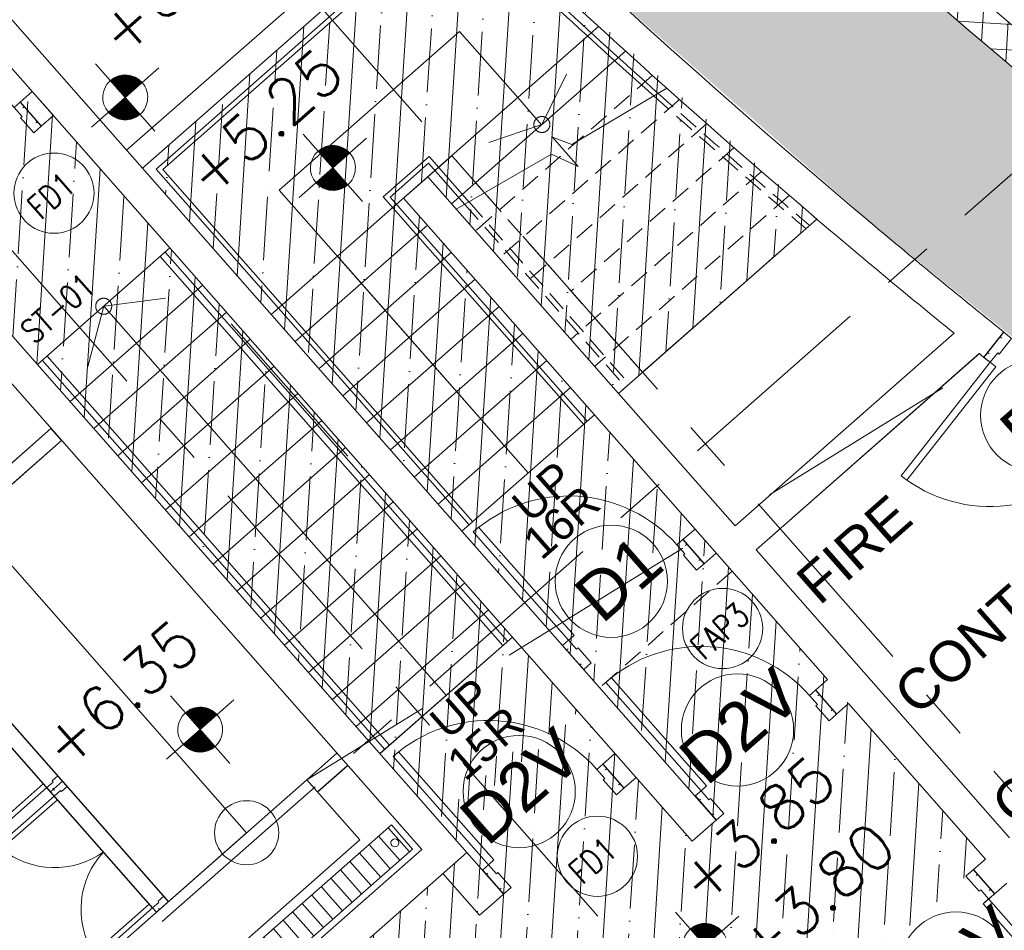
# Model space of a CAD drawing. Header units: millimetres. Extents: x 834119330 to 835277377, y 817781205 to 818243057.
# Tile 21 of 60: x 834331487 to 834337627, y 818033792 to 818039472. Entities that reach past the tile are written whole.
import ezdxf
from ezdxf.enums import TextEntityAlignment as Align
from ezdxf.xclip import XClip

# ---------------------------------------------------------------- set-up
doc = ezdxf.new("R2010")
doc.units = ezdxf.units.MM
doc.header["$LTSCALE"] = 100
doc.header["$XCLIPFRAME"] = 0
for name, pattern in [('CENTER', [2, 1.25, -0.25, 0.25, -0.25]), ('DASHDOT', [25.4, 12.7, -6.35, 0, -6.35]), ('DASHDOT2', [12.7, 6.35, -3.175, 0, -3.175]), ('Double dash', [24.5, 10, -3, 2, -3, 2, -4.5]), ('Grid Line', [22.225, 12.7, -3.175, 3.175, -3.175]), ('HIDDENX2', [19.05, 12.7, -6.35]), ('PHANTOM', [63.5, 31.75, -6.35, 6.35, -6.35, 6.35, -6.35])]:
    doc.linetypes.add(name, pattern=pattern)
doc.layers.get('0').update_dxf_attribs({"lineweight": 0})
doc.layers.get('Defpoints').update_dxf_attribs({"lineweight": 0})
for name, color, linetype, lineweight in [('A-ANNO-NPLT', 5, 'CENTER', 13), ('A-DETL', 90, 'Continuous', 5), ('A-DOOR', 6, 'Continuous', 13), ('A-WALL', 7, 'Continuous', 13), ('C-PROP-LINE', 91, 'Double dash', 70), ('DLN020__', 6, 'DASHDOT', 0), ('DLN0401_', 7, 'Continuous', 0), ('DLN050_A', 2, 'Continuous', 0), ('DLN210__', 7, 'Continuous', 0), ('DLN240__', 1, 'Continuous', 0), ('DLN325__', 7, 'Continuous', 0), ('DLN580__', 4, 'Continuous', 0), ('DLN810__', 7, 'Continuous', 0), ('FITDOOR', 7, 'Continuous', 0), ('HATCH', 8, 'Continuous', 0), ('LEVEL', 7, 'Continuous', 0), ('MOE', 6, 'DASHDOT2', 0), ('Pump House', 2, 'Continuous', 0), ('SITE BOUNDARY', 4, 'Continuous', 0), ('XREF', 1, 'Continuous', 0)]:
    doc.layers.add(name, color=color, linetype=linetype, lineweight=lineweight)
doc.layers.add('DLN660', color=1, linetype='Continuous')
doc.styles.add('romans', font='romans.shx')
doc.styles.get("Standard").update_dxf_attribs({"font": 'swiss.ttf'})
doc.styles.add('Swis721tBT', font='swissl.ttf')

# ---------------------------------------------------------------- blocks, each defined once
blk = doc.blocks.new('DR1CD')
at = {"layer": 'FITDOOR'}
for p, q in [((0, 1), (45, 1)), ((0, 1), (0, 0)), ((45, 0), (45, 1)), ((0, 0), (45, 0))]:
    blk.add_line(p, q, dxfattribs=at)
blk = doc.blocks.new('DR1CM')
at = {"layer": 'FITDOOR', "color": 6}
blk.add_arc((0, 0), 1, 0, 90, dxfattribs=at)
blk = doc.blocks.new('DLN-Single Door - Opening 2 - 950 x2138 _WH_-1922936-Car Park_B2_F')
at = {"layer": 'DLN210__', "lineweight": 30}
for p, q in [((-500, -100), (-500, 100)), ((500, -100), (500, 100))]:
    blk.add_line(p, q, dxfattribs=at)
at = {"layer": 'FITDOOR'}
for p, q in [((-437.5, 100), (-500, 100)), ((-500, 62.5), (-500, 100)), ((-488, 62.5), (-500, 62.5)), ((-437.5, -25), (-437.5, 100)), ((437.5, 100), (500, 100)), ((437.5, -25), (437.5, 100)), ((488, 62.5), (500, 62.5)), ((500, 62.5), (500, 100)), ((-450, -100), (-450, -25)), ((-437.5, -25), (-450, -25)), ((437.5, -25), (450, -25)), ((450, -100), (450, -25)), ((-500, -100), (-500, -62.5)), ((-488, -62.5), (-500, -62.5)), ((-450, -100), (-500, -100)), ((450, -100), (500, -100)), ((488, -62.5), (500, -62.5)), ((500, -100), (500, -62.5))]:
    blk.add_line(p, q, dxfattribs=at)
at = {"layer": 'DLN325__', "extrusion": (0, 0, -1), "yscale": 899.9999999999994, "zscale": -0.9999999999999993, "rotation": 180}
blk.add_blockref('DR1CD', (450, -100), dxfattribs=at)
at = {"layer": 'DLN325__', "extrusion": (0, 0, -1), "xscale": 899.9999999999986, "yscale": 899.9999999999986, "zscale": -899.9999999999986, "rotation": 180}
blk.add_blockref('DR1CM', (450, -100), dxfattribs=at)
blk = doc.blocks.new('DLN-Single Door - Opening 5 -  950 x 2025 _WH_-1665005-Car Park_B2_F')
at = {"layer": 'A-DOOR'}
blk.add_blockref('DLN-Single Door - Opening 2 - 950 x2138 _WH_-1922936-Car Park_B2_F', (5, 0), dxfattribs=at)
blk = doc.blocks.new('DLN-Single Door - Opening 5 -  950 x 2025 _WH_-V7-Car Park_B1_F')
at = {"layer": 'A-DOOR', "extrusion": (0, 0, -1), "zscale": -1, "rotation": 180}
blk.add_blockref('DLN-Single Door - Opening 5 -  950 x 2025 _WH_-1665005-Car Park_B2_F', (-20, -50), dxfattribs=at)
blk = doc.blocks.new('X1')
at = {"color": 0}
for p, q in [((45955.9, 42700), (46155.8, 42700)), ((45956.1, 42693.8), (46155.8, 42693.8)), ((45956.6, 42687.5), (46155.8, 42687.5)), ((45957.2, 42681.2), (46155.8, 42681.2)), ((45958.1, 42675), (46155.8, 42675)), ((45959.1, 42668.8), (46155.8, 42668.8)), ((45960.4, 42662.5), (46155.8, 42662.5)), ((45961.8, 42656.2), (46155.8, 42656.2)), ((45963.5, 42650), (46155.8, 42650)), ((45965.4, 42643.8), (46155.8, 42643.8)), ((45967.6, 42637.5), (46155.8, 42637.5)), ((45969.9, 42631.2), (46155.8, 42631.2)), ((45972.5, 42625), (46155.8, 42625)), ((45975.4, 42618.8), (46155.8, 42618.8)), ((45978.5, 42612.5), (46155.8, 42612.5)), ((45981.9, 42606.2), (46155.8, 42606.2)), ((45985.6, 42600), (46155.8, 42600)), ((45989.6, 42593.8), (46155.8, 42593.8)), ((45994, 42587.5), (46155.8, 42587.5)), ((45998.7, 42581.2), (46155.8, 42581.2)), ((46003.8, 42575), (46155.8, 42575)), ((46009.4, 42568.8), (46155.8, 42568.8)), ((46015.5, 42562.5), (46155.8, 42562.5)), ((46022.1, 42556.2), (46155.8, 42556.2)), ((46029.4, 42550), (46155.8, 42550)), ((46037.5, 42543.8), (46155.8, 42543.8)), ((46046.5, 42537.5), (46155.8, 42537.5)), ((46056.7, 42531.2), (46155.8, 42531.2)), ((46068.6, 42525), (46155.8, 42525)), ((46082.9, 42518.8), (46155.8, 42518.8)), ((46101.5, 42512.5), (46155.8, 42512.5)), ((46133.4, 42506.2), (46155.8, 42506.2))]:
    blk.add_line(p, q, dxfattribs=at)
blk = doc.blocks.new('X')
at = {"color": 0}
for p, q in [((46155.8, 42900), (46200.2, 42900)), ((46155.8, 42893.8), (46221.9, 42893.8)), ((46155.8, 42887.5), (46237.6, 42887.5)), ((46155.8, 42881.2), (46250.3, 42881.2)), ((46155.8, 42875), (46261.2, 42875)), ((46155.8, 42868.8), (46270.6, 42868.8)), ((46155.8, 42862.5), (46279.1, 42862.5)), ((46155.8, 42856.2), (46286.7, 42856.2)), ((46155.8, 42850), (46293.6, 42850)), ((46155.8, 42843.8), (46299.8, 42843.8)), ((46155.8, 42837.5), (46305.6, 42837.5)), ((46155.8, 42831.2), (46310.9, 42831.2)), ((46155.8, 42825), (46315.8, 42825)), ((46155.8, 42818.8), (46320.3, 42818.8)), ((46155.8, 42812.5), (46324.5, 42812.5)), ((46155.8, 42806.2), (46328.3, 42806.2)), ((46155.8, 42800), (46331.8, 42800)), ((46155.8, 42793.8), (46335, 42793.8)), ((46155.8, 42787.5), (46338, 42787.5)), ((46155.8, 42781.2), (46340.7, 42781.2)), ((46155.8, 42775), (46343.2, 42775)), ((46155.8, 42768.8), (46345.4, 42768.8)), ((46155.8, 42762.5), (46347.4, 42762.5)), ((46155.8, 42756.2), (46349.1, 42756.2)), ((46155.8, 42750), (46350.7, 42750)), ((46155.8, 42743.8), (46352, 42743.8)), ((46155.8, 42737.5), (46353.2, 42737.5)), ((46155.8, 42731.2), (46354.1, 42731.2)), ((46155.8, 42725), (46354.8, 42725)), ((46155.8, 42718.8), (46355.3, 42718.8)), ((46155.8, 42712.5), (46355.7, 42712.5)), ((46155.8, 42706.2), (46355.8, 42706.2))]:
    blk.add_line(p, q, dxfattribs=at)
blk = doc.blocks.new('ELFIN')
at = {"layer": 'LEVEL'}
for p, q in [((0, 0.5), (0, 0)), ((0, 0), (-0.5, 0)), ((0, 0), (0, -0.5)), ((0.5, 0), (0, 0))]:
    blk.add_line(p, q, dxfattribs=at)
for start, end in [(90, 180), (0, 90), (180, 270), (270, 0)]:
    blk.add_arc((0, 0), 0.25, start, end, dxfattribs=at)
at = {"layer": 'LEVEL', "xscale": 0.00125, "yscale": 0.00125, "zscale": 0.00125}
for name in ['X', 'X1']:
    blk.add_blockref(name, (-57.695, -53.381), dxfattribs=at)
at = {"layer": 'LEVEL', "style": 'romans'}
blk.add_attdef('ELFIN', (0.254, 0.347), '', height=0.5, dxfattribs=at)
blk = doc.blocks.new('ELEX')
at = {"layer": 'LEVEL'}
for p, q in [((0, 0.5), (0, -0.5)), ((0.5, 0), (-0.5, 0))]:
    blk.add_line(p, q, dxfattribs=at)
blk.add_circle((0, 0), 0.25, dxfattribs=at)
at = {"layer": 'LEVEL', "style": 'romans'}
blk.add_attdef('ELEX', (0.257, 0.354), '', height=0.5, dxfattribs=at)
blk = doc.blocks.new('A$C7285572E')
at = {"layer": 'A-ANNO-NPLT', "color": 3, "linetype": 'PHANTOM'}
blk.add_lwpolyline([(258.8401, 2.5083, -0.193746), (226.4941, 18.0001), (220.2768, 12.5284), (224.9014, 7.2736), (217.3781, 0.6525), (222.6353, -5.3211, -0.257063), (231.1648, -8.3947), (245.8628, -25.0955), (259.9058, -12.7366)], format="xyb", close=True, dxfattribs=at)
at = {"layer": 'Pump House', "color": 7}
blk.add_circle((224.9014, 7.2736), 0.2, dxfattribs=at)
blk = doc.blocks.new('Family - ___-26817389-0291')
at = {"layer": 'C-PROP-LINE'}
blk.add_arc((-2752.3, 158797.4), 44164.8, 218.62572, 273.57283, dxfattribs=at)
blk = doc.blocks.new('Family - ___-36030442-0291')
at = {"layer": 'C-PROP-LINE'}
blk.add_arc((-2752.3, 158797.4), 44164.8, 218.62572, 273.57283, dxfattribs=at)
blk = doc.blocks.new('GFDFJ')
at = {"linetype": 'ByBlock'}
h = blk.add_hatch(color=8, dxfattribs=at)
h.dxf.hatch_style = 1
edge = h.paths.add_edge_path()
edge.add_arc((-2752.3, 159182.6), 42837.5, 220.08006, 274.2535)
edge.add_line((425, 116463), (425, 115861.4))
edge.add_arc((-2752.3, 159182.6), 43437.5, 220.08006, 274.19464, ccw=False)
edge.add_arc((20699921.3, -24510400.8), 32205390.5, 130.07953006, 130.0805975, ccw=False)
edge = h.paths.add_edge_path(flags=17)
edge.add_arc((-36053, 131517), 50, 292.25397, 322.60827)
edge.add_line((-36013.3, 131486.6), (-35876, 131591.7))
edge.add_arc((-35894, 131638.3), 50, 291.06697, 323.79527)
edge.add_line((-35853.7, 131608.8), (-35726.2, 131706.4))
edge.add_arc((-35758.8, 131408.2), 300, 40.08006, 83.76271, ccw=False)
edge.add_line((-35529.2, 131601.3), (-35988.3, 131215))
edge.add_arc((-35758.8, 131408.2), 300, 171.09952, 220.07953, ccw=False)
edge.add_line((-36055.2, 131454.6), (-36034.1, 131470.7))
edge = h.paths.add_edge_path(flags=17)
edge.add_arc((-36053, 131517), 50, 292.25397, 322.60827)
edge.add_line((-36013.3, 131486.6), (-35876, 131591.7))
edge.add_arc((-35894, 131638.3), 50, 291.06697, 323.79527)
edge.add_line((-35853.7, 131608.8), (-35726.2, 131706.4))
edge.add_arc((-35758.8, 131408.2), 300, 40.08006, 83.76271, ccw=False)
edge.add_line((-35529.2, 131601.3), (-35988.3, 131215))
edge.add_arc((-35758.8, 131408.2), 300, 171.09952, 220.07953, ccw=False)
edge.add_line((-36055.2, 131454.6), (-36034.1, 131470.7))
edge = h.paths.add_edge_path(flags=0)
edge.add_line((-35988.3, 131215), (-35529.2, 131601.3))
edge.add_arc((-35758.8, 131408.2), 300, 40.08006, 83.76271)
edge.add_line((-35726.2, 131706.4), (-35853.7, 131608.8))
edge.add_arc((-35894, 131638.3), 50, 291.06697, 323.79527, ccw=False)
edge.add_line((-35876, 131591.7), (-36013.3, 131486.6))
edge.add_arc((-36053, 131517), 50, 292.25397, 322.60827, ccw=False)
edge.add_line((-36034.1, 131470.7), (-36055.2, 131454.6))
edge.add_arc((-35758.8, 131408.2), 300, 171.09952, 220.07953)
at = {"layer": 'C-PROP-LINE'}
for name in ['Family - ___-26817389-0291', 'Family - ___-36030442-0291']:
    blk.add_blockref(name, (0, 0), dxfattribs=at)
blk = doc.blocks.new('2000mm door')
at = {"layer": 'A-WALL', "lineweight": 30}
for p, q in [((-36598.4, -3895.4), (-36598.4, -3995.4)), ((-35598.4, -3895.4), (-35598.4, -3995.4)), ((-35598.4, -3895.4), (-35598.4, -3995.4)), ((-35598.4, -3895.4), (-35598.4, -3995.4)), ((-35598.4, -3895.4), (-35598.4, -3995.4)), ((-34598.4, -3895.4), (-34598.4, -3995.4))]:
    blk.add_line(p, q, dxfattribs=at)
at = {"layer": 'DLN210__', "lineweight": 13}
for p, q in [((-36598.4, -3895.4), (-36598.4, -3921.7)), ((-35598.4, -3895.4), (-35598.4, -3921.7)), ((-35598.4, -3895.4), (-35598.4, -3921.7)), ((-35598.4, -3895.4), (-35598.4, -3921.7)), ((-35598.4, -3895.4), (-35598.4, -3921.7)), ((-34598.4, -3895.4), (-34598.4, -3921.7))]:
    blk.add_line(p, q, dxfattribs=at)
at = {"layer": 'DLN810__', "color": 6, "linetype": 'ByBlock'}
for centre, start, end in [((-36621.8, -3949.9, 0), 5.94155, 80.14408), ((-35575, -3949.9, 0), 99.85592, 174.05845), ((-35621.8, -3949.9, 0), 5.94155, 80.14408), ((-34575, -3949.9, 0), 99.85592, 174.05845)]:
    blk.add_arc(centre, 526.2, start, end, dxfattribs=at)
at = {"layer": 'FITDOOR'}
for p, q in [((-36563.3, -3431.4), (-36531.7, -3431.4)), ((-36563.3, -3431.4), (-36531.7, -3431.4)), ((-36563.3, -3431.4), (-36563.3, -3895.4)), ((-36531.7, -3895.4), (-36531.7, -3431.4)), ((-35633.5, -3431.4), (-35665, -3431.4)), ((-35665, -3895.4), (-35665, -3431.4)), ((-35633.5, -3431.4), (-35665, -3431.4)), ((-35633.5, -3431.4), (-35633.5, -3895.4)), ((-35563.3, -3431.4), (-35531.7, -3431.4)), ((-35563.3, -3431.4), (-35531.7, -3431.4)), ((-35563.3, -3431.4), (-35563.3, -3895.4)), ((-35531.7, -3895.4), (-35531.7, -3431.4)), ((-34633.5, -3431.4), (-34665, -3431.4)), ((-34665, -3895.4), (-34665, -3431.4)), ((-34633.5, -3431.4), (-34665, -3431.4)), ((-34633.5, -3431.4), (-34633.5, -3895.4)), ((-36563.3, -3895.4), (-36598.4, -3895.4)), ((-36590, -3921.7), (-36598.4, -3921.7)), ((-36563.3, -3895.4), (-36563.3, -3948)), ((-36563.3, -3895.4), (-36531.7, -3895.4)), ((-35633.5, -3895.4), (-35665, -3895.4)), ((-35633.5, -3895.4), (-35633.5, -3948)), ((-35633.5, -3895.4), (-35598.4, -3895.4)), ((-35606.8, -3921.7), (-35598.4, -3921.7)), ((-35606.8, -3921.7), (-35598.4, -3921.7)), ((-35563.3, -3895.4), (-35598.4, -3895.4)), ((-35590, -3921.7), (-35598.4, -3921.7)), ((-35590, -3921.7), (-35598.4, -3921.7)), ((-35563.3, -3895.4), (-35563.3, -3948)), ((-35563.3, -3895.4), (-35531.7, -3895.4)), ((-34633.5, -3895.4), (-34665, -3895.4)), ((-34633.5, -3895.4), (-34633.5, -3948)), ((-34633.5, -3895.4), (-34598.4, -3895.4)), ((-34606.8, -3921.7), (-34598.4, -3921.7)), ((-36554.5, -3948), (-36563.3, -3948)), ((-36554.5, -3948), (-36554.5, -3995.4)), ((-35642.2, -3948), (-35642.2, -3995.4)), ((-35642.2, -3948), (-35633.5, -3948)), ((-35554.5, -3948), (-35563.3, -3948)), ((-35554.5, -3948), (-35554.5, -3995.4)), ((-34642.2, -3948), (-34642.2, -3995.4)), ((-34642.2, -3948), (-34633.5, -3948)), ((-36554.5, -3995.4), (-36598.4, -3995.4)), ((-35642.2, -3995.4), (-35598.4, -3995.4)), ((-35554.5, -3995.4), (-35598.4, -3995.4)), ((-34642.2, -3995.4), (-34598.4, -3995.4))]:
    blk.add_line(p, q, dxfattribs=at)
blk = doc.blocks.new('Grid Line')
at = {"layer": 'DLN020__', "linetype": 'Grid Line'}
for p, q in [((5410.4, -35085.3), (5410.4, 27471)), ((7860.9, -35085.3), (7860.9, 27471)), ((-9985.2, 6689), (30672.2, 6689))]:
    blk.add_line(p, q, dxfattribs=at)

msp = doc.modelspace()

# ---------------------------------------------------------------- hatches: boundary and pattern name
at = {"linetype": 'ByBlock'}
h = msp.add_hatch(dxfattribs=at)
h.set_pattern_fill('ANSI37', color=8, scale=50)
h.set_pattern_definition([(86.3502, (834318555.22, 818029367.07), (-158.428, 10.1057), []), (176.3502, (834318555.22, 818029367.07), (-10.1057, -158.428), [])])
edge = h.paths.add_edge_path()
edge.add_line((834333972.2, 818042668.7), (834334121, 818042799.7))
edge.add_line((834334121, 818042799.7), (834334460.6, 818042419.2))
edge.add_line((834334460.6, 818042419.2), (834334454.5, 818042413.8))
edge.add_arc((834369920.1, 818077571.9), 49939, 224.75052, 238.19995)
edge.add_line((834343604.4, 818035129.1), (834343499, 818034959.1))
edge.add_arc((834369580, 818077095.3), 49554.8, 224.31059, 238.24378, ccw=False)
edge.add_line((834334120.4, 818042479), (834334166.5, 818042426.6))
edge.add_line((834334166.5, 818042426.6), (834333972.2, 818042668.7))
at = {"layer": 'A-WALL', "linetype": 'ByBlock'}
h = msp.add_hatch(dxfattribs=at)
h.set_pattern_fill('EARTH', color=1, scale=70, angle=45)
h.set_pattern_definition([(86.3502, (834259067.97, 817913852.15), (-415.3025, 471.8944), [444.5, -444.5]), (86.3502, (834258901.62, 817913862.76), (-415.3025, 471.8944), [444.5, -444.5]), (86.3502, (834258735.27, 817913873.37), (-415.3025, 471.8944), [444.5, -444.5]), (176.3502, (834258683.36, 817913932.35), (-471.8944, -415.3025), [444.5, -444.5]), (176.3502, (834258693.97, 817914098.7), (-471.8944, -415.3025), [444.5, -444.5]), (176.3502, (834258704.6, 817914265.05), (-471.8944, -415.3025), [444.5, -444.5])])
edge = h.paths.add_edge_path()
edge.add_line((834340573.9, 818045816.1), (834336024.8, 818041812.5))
edge.add_arc((834369885.6, 818077441.2), 49152.4, 226.4573, 266.43381)
edge.add_line((834366828.2, 818028384), (834367803.6, 818014432.8))
edge.add_line((834367803.6, 818014432.8), (834358038.5, 818005838.6))
edge.add_line((834358038.5, 818005838.6), (834354765.1, 818002958.1))
edge.add_line((834354765.1, 818002958.1), (834360515.3, 817996424.3))
edge.add_line((834360515.3, 817996424.3), (834377661.1, 818011513.8))
edge.add_line((834377661.1, 818011513.8), (834376055.4, 818034955.1))
edge.add_arc((834369649.8, 818077415.9), 42941.2, 227.38201, 278.57894, ccw=False)
at = {"layer": 'DLN810__', "linetype": 'ByBlock'}
h = msp.add_hatch(dxfattribs=at)
h.set_pattern_fill('ANSI31', color=1, scale=25, angle=45)
h.set_pattern_definition([(131.34984, (834314723.92, 817793811.38), (-59.585996, -52.439486), [])])
h.paths.add_polyline_path([(834327758.2, 818029127.4), (834333805.3, 818034449.2), (834333937.4, 818034299.1), (834327890.4, 818028977.3)])
at = {"layer": 'HATCH'}
h = msp.add_hatch(dxfattribs=at)
h.set_pattern_fill('ANSI35', color=8, scale=50)
h.set_pattern_definition([(86.34984, (834357388.73, 818073559.8), (-316.856, 20.2134), []), (86.34984, (834357557.26, 818073708.13), (-316.856, 20.2134), [396.875, -79.375, 0, -79.375])])
h.paths.add_polyline_path([(834358846.6, 818023653.3), (834358582.5, 818027400.2), (834357633.1, 818027624), (834356869.8, 818027824.1), (834355922.9, 818028075.7), (834355370.2, 818028235.2), (834355029.7, 818028336.8), (834353585.1, 818028796.9), (834352558.9, 818029152.4), (834350808.4, 818029816.1), (834348686.4, 818030720.8), (834347517.8, 818031268.1), (834346473.3, 818031787.9), (834345688.6, 818032198.1), (834344749.4, 818032712.2), (834344082.6, 818033092.8), (834342975.4, 818033754.6), (834341277.6, 818034840.7), (834340073, 818035669.9), (834339063.3, 818036405.6), (834338436.9, 818036881.6), (834336841.9, 818038165.5), (834335065.1, 818039728.1), (834333098.9, 818041641.5), (834333005.2, 818041751.1), (834333994.6, 818042621.9), (834334057.5, 818042550.4), (834334320.9, 818042264.7), (834334844.6, 818041732.8), (834335793.5, 818040850.2), (834336957.9, 818039793.8), (834337971.3, 818038929.8), (834338852.2, 818038218.1), (834340187.2, 818037200), (834341980.1, 818035939.1), (834343091.5, 818035214.5), (834344100.5, 818034592.1), (834344764.8, 818034200), (834345708.6, 818033666.3), (834346251.4, 818033371.3), (834347508.2, 818032721.1), (834348096.2, 818032432.2), (834348767.1, 818032114), (834350341, 818031414.5), (834351309.2, 818031015.8), (834352332.2, 818030620), (834353028.1, 818030365.3), (834353947.2, 818030046.6), (834354620.1, 818029825.8), (834355372.2, 818029591.4), (834355985.5, 818029409.9), (834356900.4, 818029155.6), (834358173.8, 818028830.4), (834359017.8, 818028634.8), (834359607.8, 818028507.3), (834359940.9, 818023744)])
h = msp.add_hatch(dxfattribs=at)
h.set_pattern_fill('ANSI35', color=8, scale=50)
h.set_pattern_definition([(86.34984, (834357388.73, 818073559.8), (-316.856, 20.2134), []), (86.34984, (834357557.26, 818073708.13), (-316.856, 20.2134), [396.875, -79.375, 0, -79.375])])
edge = h.paths.add_edge_path()
edge.add_line((834333372.7, 818033482.4), (834334276.2, 818034277.5))
edge.add_line((834334276.2, 818034277.5), (834334089.3, 818034490))
edge.add_line((834334089.3, 818034490), (834334821.2, 818035134.1))
edge.add_line((834334821.2, 818035134.1), (834334972.1, 818035000.6))
edge.add_line((834334972.1, 818035000.6), (834335047.6, 818035067))
edge.add_line((834335047.6, 818035067), (834335680.5, 818034347.9))
edge.add_line((834335680.5, 818034347.9), (834335830.4, 818034479.8))
edge.add_line((834335830.4, 818034479.8), (834332253, 818038545.1))
edge.add_line((834332253, 818038545.1), (834334204.8, 818040262.8))
edge.add_line((834334204.8, 818040262.8), (834336457.4, 818038228.7))
edge.add_line((834336457.4, 818038228.7), (834335220.8, 818037140.4))
edge.add_line((834335220.8, 818037140.4), (834334031.7, 818038491.7))
edge.add_line((834334031.7, 818038491.7), (834333881.5, 818038359.5))
edge.add_line((834333881.5, 818038359.5), (834337509.9, 818034236.7))
edge.add_line((834337509.9, 818034236.7), (834334954.5, 818031987.8))
edge.add_line((834334954.5, 818031987.8), (834333522.8, 818033614.5))
h = msp.add_hatch(dxfattribs=at)
h.set_pattern_fill('ANSI35', color=8, scale=50)
h.set_pattern_definition([(86.34984, (834357443.5, 818073497.47), (-316.856, 20.2134), []), (86.34984, (834357612.02, 818073645.8), (-316.856, 20.2134), [396.875, -79.375, 0, -79.375])])
h.paths.add_polyline_path([(834331565.1, 818039023.9), (834330738.8, 818038296.7), (834334144, 818034427.7), (834334970.2, 818035154.7)])
at = {"layer": 'HATCH', "linetype": 'Continuous', "ltscale": 0.2}
h = msp.add_hatch(dxfattribs=at)
h.set_pattern_fill('DGN_ANSI31', color=8, scale=25, style=0, pattern_type=2)
h.set_pattern_definition([(210.400428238, (848684328.11, 1012279243.28), (40.166941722, -68.46172228), [])])
edge = h.paths.add_edge_path()
edge.add_line((834304369.9, 818035393.6), (834304072.5, 818035435.5))
edge.add_line((834304072.5, 818035435.5), (834304030.7, 818034793.1))
edge.add_line((834304030.7, 818034793.1), (834293138.2, 818027176))
edge.add_line((834293138.2, 818027176), (834292658.4, 818027311.6))
edge.add_line((834292658.4, 818027311.6), (834292163.3, 818025227.6))
edge.add_line((834292163.3, 818025227.6), (834293757.1, 818024607))
edge.add_line((834293757.1, 818024607), (834294865.4, 818023967.6))
edge.add_line((834294865.4, 818023967.6), (834296156.9, 818022940))
edge.add_line((834296156.9, 818022940), (834297099.8, 818021932.8))
edge.add_line((834297099.8, 818021932.8), (834302306.7, 818016010.1))
edge.add_line((834302306.7, 818016010.1), (834273579.6, 817990755.2))
edge.add_line((834273579.6, 817990755.2), (834331000.9, 817925420.6))
edge.add_line((834331000.9, 817925420.6), (834375196.2, 817964315.9))
edge.add_line((834375196.2, 817964315.9), (834374066.3, 817980996.7))
edge.add_line((834374066.3, 817980996.7), (834339463.3, 818020376.1))
edge.add_arc((834328000.5, 818007970.7), 16890.5, 47.26121, 51.69748)
edge.add_arc((834333427.8, 818015250.8), 7817.6, 49.84168, 69.2308)
edge.add_arc((834333018.9, 818015427.3), 7810.3, 65.9651, 78.45877)
edge.add_arc((834332634.6, 818013897.1), 9386.7, 78.02895, 87.71232)
edge.add_arc((834332591.4, 818014607.8), 8678.6, 87.24053, 99.73592)
edge.add_line((834331123.8, 818023161.4), (834329930.9, 818024516.8))
edge.add_line((834329930.9, 818024516.8), (834326628.6, 818028269.1))
edge.add_line((834326628.6, 818028269.1), (834325599.3, 818029438.7))
edge.add_line((834325599.3, 818029438.7), (834316188.4, 818021156.4))
edge.add_line((834316188.4, 818021156.4), (834313686.5, 818024016.5))
edge.add_line((834313686.5, 818024016.5), (834313235.7, 818023646.4))
edge.add_line((834313235.7, 818023646.4), (834312968.7, 818023950.2))
edge.add_line((834312968.7, 818023950.2), (834311053.4, 818022266.5))
edge.add_line((834311053.4, 818022266.5), (834308435.8, 818025244))
edge.add_line((834308435.8, 818025244), (834306762.3, 818027183.3))
edge.add_arc((834311650.7, 818031401.6), 6456.8, 206.93823, 220.79234, ccw=False)
edge.add_arc((834329611.1, 818040528.5), 26603.2, 202.06495, 206.93823, ccw=False)
edge.add_arc((834312203.4, 818033472.4), 7819.8, 183.39777, 202.06495, ccw=False)
edge.add_arc((834329308.3, 818034488), 24954.8, 177.92009, 183.39777, ccw=False)

# ---------------------------------------------------------------- linework, layer by layer
at = {"layer": 'A-DETL', "color": 8, "linetype": 'ByBlock'}
for p, q in [((834332806.8, 818037575, 0), (834333533.5, 818036749.2, 0)), ((834334321.1, 818035910.5, 0), (834334321.1, 818035910.5, 0))]:
    msp.add_line(p, q, dxfattribs=at)
at = {"layer": 'A-WALL', "lineweight": 13}
for p, q in [((834330014.9, 818039119.4, 0), (834334276.2, 818034277.5, 0)), ((834329996.9, 818038837.2, 0), (834333993.9, 818034295.5, 0)), ((834334276.2, 818034277.5, 0), (834333372.7, 818033482.4, 0))]:
    msp.add_line(p, q, dxfattribs=at)
at = {"layer": 'A-WALL', "color": 5, "lineweight": 13}
for p, q in [((834333277.7, 818034730.9, 0), (834326326, 818028612.9, 0)), ((834333277.7, 818034730.9, 0), (834333608, 818034355.6, 0)), ((834333608, 818034355.6, 0), (834326656.4, 818028237.6, 0))]:
    msp.add_line(p, q, dxfattribs=at)
at = {"layer": 'A-WALL', "lineweight": 13, "elevation": 0}
msp.add_lwpolyline([(834331682.4, 818036922), (834331119.4, 818036426.5), (834331185.5, 818036351.4), (834331748.5, 818036846.9)], close=True, dxfattribs=at)
msp.add_lwpolyline([(834334276.2, 818034277.5), (834334504.7, 818034017.8), (834334429.6, 818033951.8), (834334354.6, 818033885.7), (834334126, 818034145.4)], dxfattribs=at)
at = {"layer": 'DLN020__', "color": 8, "linetype": 'ByBlock'}
msp.add_line((834332424, 818038048.1, 0), (834331597.8, 818037320.9, 0), dxfattribs=at)
at = {"layer": 'DLN0401_', "extrusion": (0, 0, -1)}
msp.add_line((834333240.6, 818033632.6, 0), (834333993.9, 818034295.5, 0), dxfattribs=at)
at = {"layer": 'DLN0401_', "color": 0}
for centre in [(834335176.2, 818035969.1, 0), (834335963.2, 818035041.8), (834334601.8, 818034657.4, 0)]:
    msp.add_circle(centre, 350, dxfattribs=at)
at = {"layer": 'DLN050_A'}
for centre in [(834331701.2, 818038390.2, 0), (834335870.3, 818035674.5, 0), (834335089.6, 818034253.9, 0)]:
    msp.add_circle(centre, 250, dxfattribs=at)
at = {"layer": 'DLN210__', "lineweight": 13}
for p, q in [((834332153.9, 818038657.7, 0), (834334096.2, 818040367, 0)), ((834332253, 818038545.1, 0), (834334204.8, 818040262.8, 0)), ((834337471, 818037389, 0), (834336079.7, 818036164.5, 0)), ((834335947.6, 818036314.7, 0), (834335220.8, 818037140.4, 0)), ((834336524.2, 818035356.8, 0), (834335070.7, 818037008.3, 0)), ((834336933.3, 818035194.6, 0), (834336079.7, 818036164.6, 0)), ((834337509.9, 818034236.7, 0), (834336656.3, 818035206.7, 0)), ((834336933.3, 818035194.6, 0), (834337659.9, 818034368.8, 0)), ((834337509.6, 818034236.5, 0), (834337387.8, 818034129.3, 0)), ((834337641.7, 818034086.3, 0), (834337495.5, 818033957.6, 0))]:
    msp.add_line(p, q, dxfattribs=at)
at = {"layer": 'DLN210__'}
for p, q in [((834334970.3, 818035154.8, 0), (834330841.1, 818039846.6, 0)), ((834334930.2, 818038693.5, 0), (834335522.2, 818039044.8, 0)), ((834334209.6, 818038289.5, 0), (834334803.7, 818038632.8, 0)), ((834335680.5, 818034347.9, 0), (834334959.8, 818035166.7, 0)), ((834335123.3, 818034828.6, 0), (834335198.8, 818034895.1, 0)), ((834335255.4, 818034678.5, 0), (834335331, 818034745, 0))]:
    msp.add_line(p, q, dxfattribs=at)
at = {"layer": 'DLN210__', "linetype": 'ByBlock'}
for p, q in [((834335830.4, 818034479.8, 0), (834331123.3, 818039828.4, 0)), ((834335220.8, 818037140.4, 0), (834336457.4, 818038228.7, 0)), ((834335698.4, 818036295.2, 0), (834335623.1, 818036229, 0)), ((834335755.3, 818036078.8, 0), (834335830.5, 818036145, 0)), ((834336524.2, 818035356.8, 0), (834336449, 818035290.6, 0)), ((834336581.1, 818035140.5, 0), (834336656.3, 818035206.7, 0)), ((834335680.5, 818034347.9, 0), (834335830.4, 818034479.8, 0))]:
    msp.add_line(p, q, dxfattribs=at)
at = {"layer": 'DLN210__', "color": 8, "linetype": 'ByBlock'}
msp.add_line((834334254.7, 818035037.7, 0), (834334254.7, 818035037.7, 0), dxfattribs=at)
at = {"layer": 'DLN210__', "elevation": 0}
msp.add_lwpolyline([(834331565.1, 818039023.9), (834331490.1, 818038957.9), (834331622.2, 818038807.8), (834331697.3, 818038873.8)], close=True, dxfattribs=at)
msp.add_lwpolyline([(834334803.7, 818038632.8), (834334970.3, 818038557.2), (834334810.5, 818038738.7), (834334930.2, 818038693.5)], dxfattribs=at)
at = {"layer": 'DLN210__', "linetype": 'ByBlock', "elevation": 0}
msp.add_lwpolyline([(834335070.7, 818037008.3), (834333881.5, 818038359.5), (834334031.7, 818038491.7), (834335220.8, 818037140.4)], dxfattribs=at)
at = {"layer": 'DLN210__', "lineweight": 13}
for centre, radius, start, end in [((834369905, 818077553, 0), 49915, 224.86876, 238.2032), ((834369580, 818077095.3, 0), 49554.8, 224.61072, 238.24378), ((834369386.7, 818076963.1, 0), 50640.1, 225.73569, 229.89274), ((834370644.9, 818078352.3, 0), 52713.2, 225.65734, 229.56721), ((834369690.9, 818077371.6, 0), 51348.9, 229.63939, 230.91012), ((834369386.7, 818076963.1, 0), 50640.1, 229.89274, 231.15347), ((834369690.9, 818077371.6, 0), 51348.9, 231.1365, 231.22707)]:
    msp.add_arc(centre, radius, start, end, dxfattribs=at)
at = {"layer": 'DLN240__', "color": 1}
for p, q in [((834332337.5, 818038539.5, 0), (834334203.1, 818040181.4, 0)), ((834332379.9, 818038536.8, 0), (834334202.3, 818040140.7, 0)), ((834335096.8, 818039429, 0), (834333055.7, 818037632.7, 0)), ((834334229.8, 818039398.7, 0), (834333105.3, 818038409.1, 0)), ((834334593.1, 818038985.8, 0), (834334229.8, 818039398.7, 0)), ((834335264.3, 818039276.7, 0), (834334180.3, 818038322.8, 0)), ((834334741.8, 818038816.9, 0), (834334593.1, 818038985.8, 0)), ((834333881.5, 818038359.5, 0), (834334181.9, 818038623.9, 0)), ((834334289.9, 818036321.1, 0), (834332337.5, 818038539.5, 0)), ((834334312.4, 818036340.9, 0), (834332379.9, 818038536.8, 0)), ((834333105.3, 818038409.1, 0), (834334657.9, 818036645, 0)), ((834333881.5, 818038359.5, 0), (834335070.7, 818037008.3, 0)), ((834335371.1, 818037272.6, 0), (834336457.4, 818038228.7, 0)), ((834334030.3, 818038190.8, 0), (834333204.3, 818037463.8, 0)), ((834332424, 818038048.1, 0), (834331598.2, 818037321.3, 0)), ((834332624.3, 818037759.8, 0), (834332394, 818038021.6, 0)), ((834334179, 818038021.9, 0), (834333352.9, 818037294.9, 0)), ((834332594.3, 818037733.4, 0), (834332363.9, 818037995.2, 0)), ((834334657.9, 818036645, 0), (834333468.7, 818037996.2, 0)), ((834334327.6, 818037853, 0), (834333501.6, 818037126, 0)), ((834332627.4, 818037816.8, 0), (834331801.7, 818037090.1, 0)), ((834334499.8, 818035568.2, 0), (834332594.3, 818037733.4, 0)), ((834334529.8, 818035594.6, 0), (834332624.3, 818037759.8, 0)), ((834332776.1, 818037647.9, 0), (834331950.3, 818036921.2, 0)), ((834334147, 818035257.7, 0), (834332011.1, 818037684.7, 0)), ((834334476.3, 818037684, 0), (834333650.2, 818036957.1, 0)), ((834332924.7, 818037479, 0), (834332098.9, 818036752.3, 0)), ((834334624.9, 818037515.1, 0), (834333798.9, 818036788.2, 0)), ((834332188.2, 818036711.4, 0), (834331628.3, 818037347.8, 0)), ((834332204.8, 818036753.1, 0), (834331658.3, 818037374.2, 0)), ((834334773.6, 818037346.2, 0), (834333947.5, 818036619.3, 0)), ((834333073.4, 818037310.1, 0), (834332247.6, 818036583.4, 0)), ((834334922.2, 818037177.3, 0), (834334096.2, 818036450.4, 0)), ((834333222, 818037141.2, 0), (834332396.2, 818036414.5, 0)), ((834333370.6, 818036972.3, 0), (834332544.9, 818036245.6, 0)), ((834335070.7, 818037008.3, 0), (834334244.8, 818036281.5, 0)), ((834333519.3, 818036803.4, 0), (834332693.5, 818036076.7, 0)), ((834333667.9, 818036634.5, 0), (834332842.2, 818035907.8, 0)), ((834333816.6, 818036465.6, 0), (834332990.8, 818035738.9, 0)), ((834333965.2, 818036296.7, 0), (834333139.5, 818035570, 0)), ((834334113.9, 818036127.8, 0), (834333288.1, 818035401.1, 0)), ((834334262.5, 818035958.9, 0), (834333436.8, 818035232.2, 0)), ((834334411.2, 818035790, 0), (834333585.4, 818035063.2, 0)), ((834334559.8, 818035621.1, 0), (834333733.6, 818034894, 0))]:
    msp.add_line(p, q, dxfattribs=at)
at = {"layer": 'DLN240__', "color": 3, "elevation": 0}
for points in [[(834334897, 818039132.6), (834334743.4, 818038818.3), (834334412.2, 818038706)], [(834332397.1, 818037734.7), (834332011.1, 818037684.7), (834331912.4, 818037308.1)]]:
    msp.add_lwpolyline(points, dxfattribs=at)
at = {"layer": 'DLN240__', "color": 1, "elevation": 0}
for points in [[(834335003.1, 818036948.8), (834333754.5, 818038367.6), (834334039.8, 818038618.7), (834334289.6, 818038334.8)], [(834335025.7, 818036968.7), (834333796.8, 818038364.9), (834334037.1, 818038576.3), (834334263, 818038319.6)]]:
    msp.add_lwpolyline(points, dxfattribs=at)
at = {"layer": 'DLN240__'}
for points in [[(834332204.8, 818036753.1, 0), (834333794.1, 818034947.2, 0)], [(834333764.1, 818034920.8, 0), (834332188.2, 818036711.4, 0)]]:
    msp.add_polyline3d(points, dxfattribs=at)
at = {"layer": 'DLN240__', "color": 1}
for radius, start, end in [(52773.2, 226.32757, 228.19926), (52803.2, 226.35741, 228.19268)]:
    msp.add_arc((834370644.9, 818078352.3, 0), radius, start, end, dxfattribs=at)
at = {"layer": 'DLN580__', "color": 1, "linetype": 'HIDDENX2'}
msp.add_line((834364809.9, 818054171, 0), (834333277.7, 818034730.9, 0), dxfattribs=at)
at = {"layer": 'DLN580__', "color": 1, "linetype": 'HIDDENX2', "ltscale": 0.1}
for p, q in [((834335432.5, 818039125.1, 0), (834334328.9, 818038153.8, 0)), ((834335601.5, 818038974, 0), (834334477.6, 818037984.9, 0)), ((834335771.2, 818038823.7, 0), (834334626.2, 818037816, 0)), ((834335941.6, 818038673.9, 0), (834334925.1, 818037779.4, 0)), ((834335371.1, 818037272.7, 0), (834334181.9, 818038623.9, 0)), ((834336112.8, 818038524.9, 0), (834334923.5, 818037478.2, 0)), ((834336284.7, 818038376.5, 0), (834335072.2, 818037309.3, 0)), ((834336196.9, 818037999.4, 0), (834335220.8, 818037140.4, 0)), ((834335929.6, 818036032.4, 0), (834335103.7, 818035305.6, 0))]:
    msp.add_line(p, q, dxfattribs=at)
at = {"layer": 'DLN580__', "color": 1, "linetype": 'HIDDENX2', "ltscale": 0.1, "elevation": 0}
for points in [[(834334289, 818038335.4), (834335288.4, 818037199.9)], [(834334262.5, 818038320.1), (834335265.9, 818037180.1)]]:
    msp.add_lwpolyline(points, dxfattribs=at)
at = {"layer": 'DLN580__', "color": 1, "linetype": 'HIDDENX2', "ltscale": 0.1}
for radius, start in [(52773.2, 228.19744), (52803.2, 228.18715)]:
    msp.add_arc((834370644.9, 818078352.3, 0), radius, start, 229.5531, dxfattribs=at)
at = {"layer": 'DLN660', "linetype": 'ByBlock'}
for p, q in [((834330556.4, 818035931, 0), (834331682.4, 818036922, 0)), ((834330697.5, 818035922, 0), (834331748.5, 818036846.9, 0)), ((834332316.9, 818033930.5, 0), (834330556.4, 818035931, 0)), ((834332414.4, 818033971.2, 0), (834330697.5, 818035922, 0)), ((834333277.7, 818034730.9, 0), (834333465.3, 818034896.1, 0)), ((834333343.7, 818034655.9, 0), (834333531.4, 818034821, 0))]:
    msp.add_line(p, q, dxfattribs=at)
at = {"layer": 'DLN810__', "color": 1}
msp.add_line((834334559.8, 818035621.1, 0), (834333734.1, 818034894.3, 0), dxfattribs=at)
at = {"layer": 'DLN810__', "color": 1, "linetype": 'ByBlock', "elevation": 0}
msp.add_lwpolyline([(834327758.2, 818029127.4), (834333805.3, 818034449.2), (834333937.4, 818034299.1), (834327890.4, 818028977.3)], close=True, dxfattribs=at)
at = {"layer": 'DLN810__', "color": 1, "linetype": 'ByBlock'}
msp.add_circle((834333827.1, 818034337.4, 0), 25, dxfattribs=at)
at = {"layer": 'MOE', "color": 2, "ltscale": 1.5}
for centre in [(834334743.4, 818038818.3, 0), (834332011.1, 818037684.7, 0)]:
    msp.add_circle(centre, 50, dxfattribs=at)

# ---------------------------------------------------------------- block references
at = {"layer": 'A-DOOR', "extrusion": (1.99128e-14, 3.55094e-15, -1), "xscale": -1, "zscale": -1}
for p, rotation in [((-834331129, 818038573.5, 0), 318.6498041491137), ((-834335262.1, 818035844.6, 0), 318.6498041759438), ((-834336087.9, 818034906.2, 0), 318.6498041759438), ((-834334762.2, 818034444.2, 0), 318.6498041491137)]:
    msp.add_blockref('DLN-Single Door - Opening 5 -  950 x 2025 _WH_-V7-Car Park_B1_F', p, dxfattribs=dict(at, rotation=rotation))
at = {"layer": 'DLN020__', "color": 8, "linetype": 'ByBlock', "rotation": 131.3498412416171}
msp.add_blockref('2000mm door', (834305236.2, 818058805.6, 0), dxfattribs=at)
at = {"layer": 'DLN660', "linetype": 'ByBlock', "xscale": 1000, "yscale": 1000, "zscale": 1000, "rotation": 359.9996454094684}
msp.add_blockref('A$C7285572E', (834108000.9, 818027128.4, 0), dxfattribs=at)
at = {"layer": 'LEVEL'}
for name, p, xscale, yscale, zscale, rotation, values in [('ELFIN', (834332145.5, 818038987.3), 560, 560, 560, 41.35019582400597, {'ELFIN': '+6.35'}), ('ELFIN', (834335761.3, 818033694.7, 0), 560.0000000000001, 560.0000000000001, 560.0000000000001, 41.35019582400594, {'ELFIN': '+3.85'}), ('ELEX', (834336131.3, 818033274.3, 0), 560.0000000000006, 560.0000000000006, 560.0000000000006, 41.35019582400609, {'ELEX': '+3.80'})]:
    msp.add_blockref(name, p, dxfattribs=dict(at, xscale=xscale, yscale=yscale, zscale=zscale, rotation=rotation)).add_auto_attribs(values)
ref = msp.add_blockref('ELFIN', (834333440.4, 818038547.6), dxfattribs=dict(at, xscale=560, yscale=560, zscale=560, rotation=41.35019582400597))
ref.add_attrib('ELFIN', '+5.25', (834332667.8, 818038346.8), dxfattribs={"height": 280, "rotation": 41.35021, "style": 'romans'})
ref = msp.add_blockref('ELFIN', (834331181.8, 818036893.2, 0), dxfattribs=dict(at, xscale=560, yscale=560, zscale=560, rotation=41.35019582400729))
ref.add_attrib('ELFIN', '+6.35', (834330409.2, 818036692.3, 0), dxfattribs={"height": 280, "rotation": 41.35021, "style": 'romans'})
ref = msp.add_blockref('ELFIN', (834332613.2, 818035043.6, 0), dxfattribs=dict(at, xscale=560, yscale=560, zscale=560, rotation=41.35019582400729))
ref.add_attrib('ELFIN', '+6.35', (834331771.4, 818034781.8, 0), dxfattribs={"height": 280, "rotation": 41.35021, "style": 'romans'})

# ---------------------------------------------------------------- texts
at = {"layer": 'DLN0401_'}
for s, rotation, p in [('UP', 41.34947, (834334669.9, 818036325.6, 0)), ('16R', 41.34947, (834334739.6, 818036094, 0)), ('UP', 41.35021, (834334157.7, 818034974.2)), ('15R', 41.35021, (834334264.5, 818034715.9))]:
    msp.add_text(s, height=200, rotation=rotation, dxfattribs=at).set_placement(p)
at = {"layer": 'DLN0401_', "style": 'Swis721tBT'}
for s, p in [('D1', (834335118.3, 818035697.1, 0)), ('D2V', (834335770.9, 818034685.6, 0)), ('D2V', (834334403.1, 818034309.5, 0))]:
    msp.add_text(s, height=300, rotation=41.35021, dxfattribs=at).set_placement(p)
at = {"layer": 'DLN0401_', "color": 0, "insert": (834336308.8, 818036000.1, 0), "char_height": 250, "width": 2364.189, "attachment_point": 1, "rotation": 41.3502, "line_spacing_factor": 2.20667}
msp.add_mtext('\\A1;FIRE\\PCONTROL\\PCENTRE\\PAREA = 4.974m{\\H0.7x;\\S2^ ;}', dxfattribs=at)
at = {"layer": 'DLN050_A', "style": 'romans', "width": 0.8}
for s, p in [('FD1', (834331684.1, 818038375.1, 0)), ('ST-01', (834331725.5, 818037672.6, 0)), ('FAP3', (834335853.2, 818035659.4, 0)), ('FD1', (834335060.4, 818034228.2, 0))]:
    msp.add_text(s, height=150, rotation=41.35021, dxfattribs=at).set_placement(p, align=Align.MIDDLE_CENTER)

# ---------------------------------------------------------------- next in the draw order: block references
at = {"layer": 'XREF'}
ref = msp.add_blockref('GFDFJ', (834383479.8, 817919256.6, 0), dxfattribs=dict(at, rotation=3.918723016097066))
XClip(ref).set_block_clipping_path([(5485.2871387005, 92439.0911762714), (5734.8095794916, 123267.2635626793), (-2738.982164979, 122624.1580972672), (-16369.5680283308, 125518.488471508), (-29756.8661227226, 134340.3785476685), (-32895.8137737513, 137192.1962072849), (-39207.4881345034, 133495.6045802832), (-38879.1816080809, 130880.8986371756), (-26117.7251902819, 119750.611079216), (-11436.3051451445, 114233.6986478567), (-1047.9157642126, 113228.8738565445), (-1506.6967458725, 92323.6383593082)])

# ---------------------------------------------------------------- next in the draw order: linework, layer by layer
at = {"layer": 'A-WALL', "color": 5, "lineweight": 13}
for radius, start, end in [(49265, 224.25612, 266.41942), (49765, 224.22686, 265.91498)]:
    msp.add_arc((834369905, 818077553, 0), radius, start, end, dxfattribs=at)
at = {"layer": 'Defpoints', "color": 8, "linetype": 'ByBlock', "elevation": 0}
msp.add_lwpolyline([(834340573.9, 818045816.1), (834336024.8, 818041812.5, 0.176221), (834366828.2, 818028384), (834367803.6, 818014432.8), (834358038.5, 818005838.6), (834354765.1, 818002958.1), (834360515.3, 817996424.3), (834377661.1, 818011513.8), (834376055.4, 818034955.1, -0.22718)], format="xyb", close=True, dxfattribs=at)
at = {"layer": 'DLN0401_', "color": 0}
for centre in [(834337829.2, 818037004, 0), (834337325.2, 818033556.7)]:
    msp.add_circle(centre, 350, dxfattribs=at)
at = {"layer": 'DLN210__', "lineweight": 13}
for p, q in [((834337313.5, 818037516.8, 0), (834335947.6, 818036314.7, 0)), ((834337471.2, 818037389.1, 0), (834336079.7, 818036164.5, 0))]:
    msp.add_line(p, q, dxfattribs=at)

# ---------------------------------------------------------------- next in the draw order: block references
at = {"layer": 'A-DOOR', "extrusion": (1.94428e-14, 2.05486e-14, -1), "zscale": -1, "rotation": 218.1822637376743}
msp.add_blockref('DLN-Single Door - Opening 5 -  950 x 2025 _WH_-V7-Car Park_B1_F', (-834337904.1, 818037111.6, 0), dxfattribs=at)
at = {"layer": 'A-DOOR', "extrusion": (-3.55094e-15, 1.99128e-14, -1), "xscale": -1, "zscale": -1, "rotation": 138.6498041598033}
msp.add_blockref('DLN-Single Door - Opening 5 -  950 x 2025 _WH_-V7-Car Park_B1_F', (-834337177.2, 818033744.1, 0), dxfattribs=at)
at = {"layer": 'SITE BOUNDARY', "color": 1, "rotation": 41.35019583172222}
msp.add_blockref('Grid Line', (834334280.8, 818026612.6, 0), dxfattribs=at)

# ---------------------------------------------------------------- next in the draw order: texts
at = {"layer": 'DLN0401_', "style": 'Swis721tBT'}
for s, p in [('D1', (834337771.2, 818036732, 0)), ('D2V', (834337132.8, 818033200.6, 0))]:
    msp.add_text(s, height=300, rotation=41.35021, dxfattribs=at).set_placement(p)

doc.saveas('drawing.dxf')
